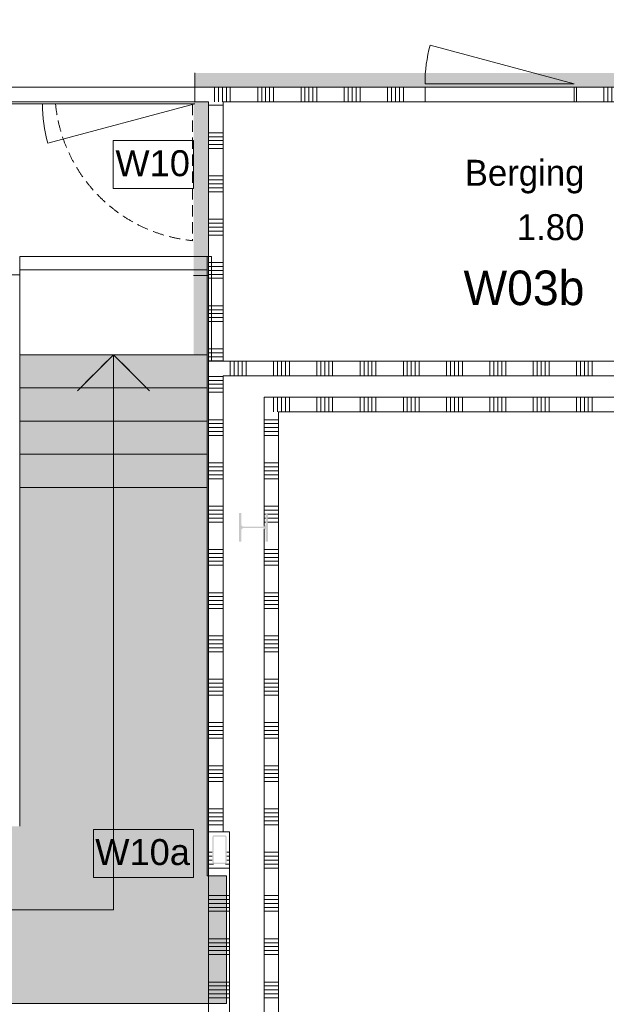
# Model space of a CAD drawing. Header units: millimetres. Extents: x -850 to 154668, y -25041 to 71030.
# Tile 15 of 211: x 28540 to 32607, y 17955 to 24784. Entities that reach past the tile are written whole.
import ezdxf
from ezdxf.enums import TextEntityAlignment as Align

# ---------------------------------------------------------------- set-up
doc = ezdxf.new("R2010")
doc.units = ezdxf.units.MM
doc.header["$MEASUREMENT"] = 0
doc.linetypes.add('B0701', pattern=[234.119993, 155.999994, -78.119999])
doc.linetypes.add('B0702', pattern=[117.37, 78.119999, -39.250001])
for name, color, linetype in [('22 NC Binnenwanden', 7, 'Continuous'), ('Info Wandafwerking aanduiding', 7, 'Continuous'), ('Info Wandafwerking aanduiding Doorsnede-arcering', 7, 'Continuous'), ('New_22 NC Binnenwanden', 7, 'Continuous'), ('New_22 NC Binnenwanden Deuren', 7, 'Continuous'), ('New_22 NC Binnenwanden Doorsnede-arcering', 7, 'Continuous'), ('New_22 NC Binnenwanden Laagscheidingslijnen', 7, 'Continuous'), ('New_23 Vloeren', 7, 'Continuous'), ('New_24 Trappen', 7, 'Continuous'), ('New_24 Trappen Afdek-arcering', 7, 'Continuous'), ('New_Info Wandafwerking aanduiding', 7, 'Continuous'), ('New_Info Wandafwerking aanduiding Doorsnede-arcering', 7, 'Continuous'), ('New_Z Ruimtefuncties', 7, 'Continuous'), ('New_Z Ruimtefuncties Zone omranding', 7, 'Continuous'), ('New_Z Ruimtefuncties Zone tekst', 7, 'Continuous'), ('S-COLS-____-OTLN.RVT S', 7, 'Continuous'), ('S-COLS-____-OTLN.RVT S Doorsnede-arcering', 7, 'Continuous')]:
    doc.layers.add(name, color=color, linetype=linetype)
doc.styles.add('GENERATED_STYLE_1', font='txt')
doc.styles.add('GENERATED_STYLE_2', font='txt')
doc.linetypes.add('Regenwater', pattern='A,0,[1,UO-721 _wandafwerkingen 1e verdieping_2022-06-211.Shx,S=11.404762,R=0,X=0,Y=0.005006],-1499.5,0', length=1499.5)

# ---------------------------------------------------------------- blocks, each defined once
blk = doc.blocks.new('Slab_9_2', base_point=(28539.8, 23049.8))
at = {"layer": 'New_24 Trappen', "color": 9, "linetype": 'Continuous', "lineweight": 0, "flags": 128}
blk.add_lwpolyline([(28539.8, 23049.8), (29839.8, 23049.8), (29839.8, 23140.4), (28539.8, 23140.4)], close=True, dxfattribs=at)
blk = doc.blocks.new('Stair_5_2')
at = {"layer": 'New_24 Trappen Afdek-arcering', "linetype": 'Continuous', "lineweight": 0, "true_color": 0xffffff}
for points in [[(28539.8, 21540), (29839.8, 21540), (29839.8, 22460), (28539.8, 22460)], [(27010, 19329.6), (25710, 19329.6), (25710, 19189.5), (25575, 19189.5), (25574.9, 17960), (29864.8, 17960), (29974.8, 17960), (29974.8, 18845.4), (29839.8, 18845.4), (29839.8, 21316.1), (29839.8, 21540), (28539.8, 21540), (28539.8, 21316.1), (28539.8, 19189.5), (27010, 19189.5), (27010, 19283)]]:
    blk.add_hatch(color=7, dxfattribs=at).paths.add_polyline_path(points)
at = {"layer": 'New_24 Trappen', "color": 7, "linetype": 'Continuous', "lineweight": 0}
for p, q in [((29839.8, 22460), (28539.8, 22460)), ((28539.8, 22460), (28539.8, 21540)), ((29839.8, 22460), (28539.8, 22460)), ((28539.8, 22460), (28539.8, 22230)), ((28939.8, 22210), (29189.8, 22460)), ((29189.8, 22230), (29189.8, 22460)), ((29189.8, 22460), (29439.8, 22210)), ((29839.8, 21540), (29839.8, 22460)), ((29839.8, 22230), (29839.8, 22460)), ((29839.8, 22230), (28539.8, 22230)), ((28539.8, 22230), (28539.8, 22000)), ((28539.8, 22230), (29839.8, 22230)), ((29189.8, 21540), (29189.8, 22230)), ((29839.8, 22000), (29839.8, 22230)), ((29839.8, 22000), (28539.8, 22000)), ((28539.8, 22000), (28539.8, 21770)), ((28539.8, 22000), (29839.8, 22000)), ((29839.8, 21770), (29839.8, 22000)), ((29839.8, 21770), (28539.8, 21770)), ((28539.8, 21770), (28539.8, 21540)), ((28539.8, 21770), (29839.8, 21770)), ((29839.8, 21540), (29839.8, 21770)), ((28539.8, 21540), (28539.8, 21316.1)), ((28539.8, 21540), (29839.8, 21540)), ((29839.8, 21540), (28539.8, 21540)), ((28539.8, 21540), (28539.8, 21316.1)), ((28539.8, 21540), (29839.8, 21540)), ((29189.8, 21316.1), (29189.8, 21540)), ((29839.8, 21316.1), (29839.8, 21540)), ((29839.8, 21316.1), (29839.8, 21540)), ((28539.8, 21316.1), (28539.8, 19189.5)), ((28539.8, 21316.1), (28539.8, 19189.5)), ((29189.8, 18610), (29189.8, 21316.1)), ((29839.8, 18845.4), (29839.8, 21316.1)), ((29839.8, 18845.4), (29839.8, 21316.1)), ((29974.8, 18845.4), (29839.8, 18845.4)), ((29974.8, 18845.4), (29839.8, 18845.4)), ((29974.8, 17960), (29974.8, 18845.4)), ((29974.8, 17960), (29974.8, 18845.4)), ((26359.9, 18610), (29189.8, 18610)), ((25574.9, 17960), (29864.8, 17960)), ((25574.9, 17960), (29864.8, 17960)), ((29864.8, 17960), (29974.8, 17960)), ((29864.8, 17960), (29974.8, 17960))]:
    blk.add_line(p, q, dxfattribs=at)
blk = doc.blocks.new('Stair_7_2')
at = {"layer": 'New_24 Trappen', "color": 7, "linetype": 'B0701', "lineweight": 0}
for p, q in [((29839.8, 22460), (28539.8, 22460)), ((28939.8, 22210), (29189.8, 22460)), ((29189.8, 22230), (29189.8, 22460)), ((29189.8, 22460), (29439.8, 22210)), ((29839.8, 22230), (29839.8, 22460)), ((29839.8, 22230), (28539.8, 22230)), ((28539.8, 22230), (29839.8, 22230)), ((29189.8, 21540), (29189.8, 22230)), ((29839.8, 22000), (29839.8, 22230)), ((29839.8, 22000), (28539.8, 22000)), ((28539.8, 22000), (29839.8, 22000)), ((29839.8, 21770), (29839.8, 22000)), ((29839.8, 21770), (28539.8, 21770)), ((28539.8, 21770), (29839.8, 21770)), ((29839.8, 21540), (29839.8, 21770)), ((29839.8, 21540), (28539.8, 21540)), ((28539.8, 21540), (29839.8, 21540)), ((29189.8, 18610), (29189.8, 21540)), ((29839.8, 18845.4), (29839.8, 21540)), ((29974.8, 18845.4), (29839.8, 18845.4)), ((29974.8, 17960), (29974.8, 18845.4)), ((26359.9, 18610), (29189.8, 18610)), ((25574.9, 17960), (29974.8, 17960))]:
    blk.add_line(p, q, dxfattribs=at)
blk = doc.blocks.new('Slab_10_2', base_point=(25650, 26210))
at = {"layer": 'New_23 Vloeren', "color": 1, "linetype": 'Continuous', "lineweight": 0, "flags": 128}
blk.add_lwpolyline([(25650, 26210), (29980, 26210), (29980, 26485, -0.414214), (30780, 27285), (32755, 27285, -0.414214), (33555, 26485), (33555, 26285), (47275.4, 26285), (47275.4, 24215), (42240, 24215), (42240, 23935), (39850, 23935), (39850, 22415), (29870, 22415), (29870, 23140.4), (28539.9, 23140.4), (28539.9, 23015), (27005.4, 23015), (27005.4, 23139.6), (25650, 23139.6)], format="xyb", close=True, dxfattribs=at)
blk = doc.blocks.new('Slab_12_2', base_point=(28539.8, 22460))
at = {"layer": 'New_24 Trappen', "color": 9, "linetype": 'Continuous', "lineweight": 0, "flags": 128}
blk.add_lwpolyline([(28539.8, 22460), (29839.8, 22460), (29839.8, 23140.4), (28539.8, 23140.4)], close=True, dxfattribs=at)
blk = doc.blocks.new('*X1310')
at = {"layer": 'New_22 NC Binnenwanden Doorsnede-arcering', "color": 254, "linetype": 'Continuous', "lineweight": 0, "true_color": 0xe9ebeb}
for p, q in [((30235, 19009.7), (30314.2, 19009.7)), ((30314.2, 19009.7), (30335, 19009.7)), ((30235, 18982.3), (30314.2, 18982.3)), ((30235, 18954.9), (30314.2, 18954.9)), ((30235, 18927.4), (30314.2, 18927.4)), ((30314.2, 18982.3), (30335, 18982.3)), ((30314.2, 18954.9), (30335, 18954.9)), ((30314.2, 18927.4), (30335, 18927.4)), ((30235, 18900), (30314.2, 18900)), ((30314.2, 18900), (30335, 18900)), ((30235, 18709.7), (30314.2, 18709.7)), ((30235, 18682.3), (30314.2, 18682.3)), ((30235, 18654.9), (30314.2, 18654.9)), ((30314.2, 18709.7), (30335, 18709.7)), ((30314.2, 18682.3), (30335, 18682.3)), ((30314.2, 18654.9), (30335, 18654.9)), ((30235, 18627.4), (30314.2, 18627.4)), ((30235, 18600), (30314.2, 18600)), ((30314.2, 18627.4), (30335, 18627.4)), ((30314.2, 18600), (30335, 18600)), ((30235, 18409.7), (30314.2, 18409.7)), ((30235, 18382.3), (30314.2, 18382.3)), ((30314.2, 18409.7), (30335, 18409.7)), ((30314.2, 18382.3), (30335, 18382.3)), ((30235, 18354.9), (30314.2, 18354.9)), ((30235, 18327.4), (30314.2, 18327.4)), ((30314.2, 18354.9), (30335, 18354.9)), ((30314.2, 18327.4), (30335, 18327.4)), ((30235, 18300), (30314.2, 18300)), ((30314.2, 18300), (30335, 18300)), ((30235, 18109.7), (30314.2, 18109.7)), ((30314.2, 18109.7), (30335, 18109.7)), ((30235, 18082.3), (30314.2, 18082.3)), ((30235, 18054.9), (30314.2, 18054.9)), ((30314.2, 18082.3), (30335, 18082.3)), ((30314.2, 18054.9), (30335, 18054.9)), ((30235, 18027.4), (30314.2, 18027.4)), ((30235, 18000), (30314.2, 18000)), ((30314.2, 18027.4), (30335, 18027.4)), ((30314.2, 18000), (30335, 18000)), ((30235, 17809.7), (30314.2, 17809.7)), ((30235, 17782.3), (30314.2, 17782.3)), ((30314.2, 17809.7), (30335, 17809.7)), ((30314.2, 17782.3), (30335, 17782.3)), ((30235, 17754.9), (30314.2, 17754.9)), ((30235, 17727.4), (30314.2, 17727.4)), ((30235, 17700), (30314.2, 17700)), ((30314.2, 17754.9), (30335, 17754.9)), ((30314.2, 17727.4), (30335, 17727.4)), ((30314.2, 17700), (30335, 17700))]:
    blk.add_line(p, q, dxfattribs=at)
blk = doc.blocks.new('*X1311')
at = {"layer": 'New_22 NC Binnenwanden Doorsnede-arcering', "color": 254, "linetype": 'Continuous', "lineweight": 0, "true_color": 0xe9ebeb}
for p, q in [((29850, 19009.7), (29874.8, 19009.7)), ((29975.5, 19009.7), (29995, 19009.7)), ((29850, 18982.3), (29874.8, 18982.3)), ((29850, 18954.9), (29874.8, 18954.9)), ((29850, 18927.4), (29883.9, 18927.4)), ((29965.7, 18927.4), (29995, 18927.4)), ((29975.5, 18982.3), (29995, 18982.3)), ((29975.5, 18954.9), (29995, 18954.9)), ((29850, 18900), (29957.6, 18900)), ((29957.6, 18900), (29995, 18900)), ((29850, 18709.7), (29957.6, 18709.7)), ((29850, 18682.3), (29957.6, 18682.3)), ((29850, 18654.9), (29957.6, 18654.9)), ((29957.6, 18709.7), (29995, 18709.7)), ((29957.6, 18682.3), (29995, 18682.3)), ((29957.6, 18654.9), (29995, 18654.9)), ((29850, 18627.4), (29957.6, 18627.4)), ((29850, 18600), (29957.6, 18600)), ((29957.6, 18627.4), (29995, 18627.4)), ((29957.6, 18600), (29995, 18600)), ((29850, 18409.7), (29957.6, 18409.7)), ((29850, 18382.3), (29957.6, 18382.3)), ((29957.6, 18409.7), (29995, 18409.7)), ((29957.6, 18382.3), (29995, 18382.3)), ((29850, 18354.9), (29957.6, 18354.9)), ((29850, 18327.4), (29957.6, 18327.4)), ((29957.6, 18354.9), (29995, 18354.9)), ((29957.6, 18327.4), (29995, 18327.4)), ((29850, 18300), (29957.6, 18300)), ((29957.6, 18300), (29995, 18300)), ((29850, 18109.7), (29957.6, 18109.7)), ((29957.6, 18109.7), (29995, 18109.7)), ((29850, 18082.3), (29957.6, 18082.3)), ((29850, 18054.9), (29957.6, 18054.9)), ((29957.6, 18082.3), (29995, 18082.3)), ((29957.6, 18054.9), (29995, 18054.9)), ((29850, 18027.4), (29957.6, 18027.4)), ((29850, 18000), (29957.6, 18000)), ((29957.6, 18027.4), (29995, 18027.4)), ((29957.6, 18000), (29995, 18000)), ((29850, 17809.7), (29874.8, 17809.7)), ((29850, 17782.3), (29874.8, 17782.3)), ((29975.5, 17809.7), (29995, 17809.7)), ((29975.5, 17782.3), (29995, 17782.3)), ((29850, 17754.9), (29874.9, 17754.9)), ((29850, 17727.4), (29957.6, 17727.4)), ((29850, 17700), (29957.6, 17700)), ((29957.6, 17727.4), (29995, 17727.4)), ((29957.6, 17700), (29995, 17700)), ((29974.8, 17754.9), (29995, 17754.9))]:
    blk.add_line(p, q, dxfattribs=at)
blk = doc.blocks.new('Wall_191_2', base_point=(30335, 17539.8))
at = {"layer": 'New_22 NC Binnenwanden', "color": 8, "linetype": 'Continuous', "lineweight": 0, "true_color": 0x778488, "flags": 128}
for points in [[(29995, 19151), (29850, 19151)], [(29850, 19151), (29850, 17539.8)], [(30335, 17539.8), (30335, 19151)], [(29995, 17539.8), (29850, 17539.8)], [(30235, 17539.8), (29995, 17539.8)], [(30335, 17539.8), (30235, 17539.8)]]:
    blk.add_lwpolyline(points, dxfattribs=at)
at = {"layer": 'New_22 NC Binnenwanden Laagscheidingslijnen', "color": 8, "linetype": 'Continuous', "lineweight": 0, "true_color": 0x778488}
for p, q in [((29995, 19151), (29995, 17539.8)), ((30235, 17539.8), (30235, 19151))]:
    blk.add_line(p, q, dxfattribs=at)
at = {"layer": 'New_22 NC Binnenwanden', "color": 8, "lineweight": 0, "true_color": 0x778488}
for name in ['*X1311', '*X1310']:
    blk.add_blockref(name, (0, 0), dxfattribs=at)
blk = doc.blocks.new('*X1457')
at = {"layer": 'New_22 NC Binnenwanden Doorsnede-arcering', "color": 254, "linetype": 'Continuous', "lineweight": 0, "true_color": 0xe9ebeb}
for p, q in [((30235, 22009.7), (30314.2, 22009.7)), ((30314.2, 22009.7), (30335, 22009.7)), ((30235, 21982.3), (30314.2, 21982.3)), ((30235, 21954.9), (30314.2, 21954.9)), ((30235, 21927.4), (30314.2, 21927.4)), ((30314.2, 21982.3), (30335, 21982.3)), ((30314.2, 21954.9), (30335, 21954.9)), ((30314.2, 21927.4), (30335, 21927.4)), ((30235, 21900), (30314.2, 21900)), ((30314.2, 21900), (30335, 21900)), ((30235, 21709.7), (30314.2, 21709.7)), ((30235, 21682.3), (30314.2, 21682.3)), ((30235, 21654.9), (30314.2, 21654.9)), ((30314.2, 21709.7), (30335, 21709.7)), ((30314.2, 21682.3), (30335, 21682.3)), ((30314.2, 21654.9), (30335, 21654.9)), ((30235, 21627.4), (30314.2, 21627.4)), ((30235, 21600), (30314.2, 21600)), ((30314.2, 21627.4), (30335, 21627.4)), ((30314.2, 21600), (30335, 21600)), ((30235, 21409.7), (30314.2, 21409.7)), ((30235, 21382.3), (30314.2, 21382.3)), ((30314.2, 21409.7), (30335, 21409.7)), ((30314.2, 21382.3), (30335, 21382.3)), ((30235, 21354.9), (30245, 21354.9)), ((30235, 21327.4), (30245, 21327.4)), ((30260.5, 21354.9), (30314.2, 21354.9)), ((30260.5, 21327.4), (30314.2, 21327.4)), ((30314.2, 21354.9), (30335, 21354.9)), ((30314.2, 21327.4), (30335, 21327.4)), ((30235, 21300), (30245, 21300)), ((30260.5, 21300), (30314.2, 21300)), ((30314.2, 21300), (30335, 21300)), ((30235, 21109.7), (30314.2, 21109.7)), ((30314.2, 21109.7), (30335, 21109.7)), ((30235, 21082.3), (30314.2, 21082.3)), ((30235, 21054.9), (30314.2, 21054.9)), ((30314.2, 21082.3), (30335, 21082.3)), ((30314.2, 21054.9), (30335, 21054.9)), ((30235, 21027.4), (30314.2, 21027.4)), ((30235, 21000), (30314.2, 21000)), ((30314.2, 21027.4), (30335, 21027.4)), ((30314.2, 21000), (30335, 21000)), ((30235, 20809.7), (30314.2, 20809.7)), ((30235, 20782.3), (30314.2, 20782.3)), ((30314.2, 20809.7), (30335, 20809.7)), ((30314.2, 20782.3), (30335, 20782.3)), ((30235, 20754.9), (30314.2, 20754.9)), ((30235, 20727.4), (30314.2, 20727.4)), ((30235, 20700), (30314.2, 20700)), ((30314.2, 20754.9), (30335, 20754.9)), ((30314.2, 20727.4), (30335, 20727.4)), ((30314.2, 20700), (30335, 20700)), ((30235, 20509.7), (30314.2, 20509.7)), ((30314.2, 20509.7), (30335, 20509.7)), ((30235, 20482.3), (30314.2, 20482.3)), ((30235, 20454.9), (30314.2, 20454.9)), ((30235, 20427.4), (30314.2, 20427.4)), ((30314.2, 20482.3), (30335, 20482.3)), ((30314.2, 20454.9), (30335, 20454.9)), ((30314.2, 20427.4), (30335, 20427.4)), ((30235, 20400), (30314.2, 20400)), ((30314.2, 20400), (30335, 20400)), ((30235, 20209.7), (30314.2, 20209.7)), ((30235, 20182.3), (30314.2, 20182.3)), ((30235, 20154.9), (30314.2, 20154.9)), ((30314.2, 20209.7), (30335, 20209.7)), ((30314.2, 20182.3), (30335, 20182.3)), ((30314.2, 20154.9), (30335, 20154.9)), ((30235, 20127.4), (30314.2, 20127.4)), ((30235, 20100), (30314.2, 20100)), ((30314.2, 20127.4), (30335, 20127.4)), ((30314.2, 20100), (30335, 20100)), ((30235, 19909.7), (30314.2, 19909.7)), ((30235, 19882.3), (30314.2, 19882.3)), ((30314.2, 19909.7), (30335, 19909.7)), ((30314.2, 19882.3), (30335, 19882.3)), ((30235, 19854.9), (30314.2, 19854.9)), ((30235, 19827.4), (30314.2, 19827.4)), ((30314.2, 19854.9), (30335, 19854.9)), ((30314.2, 19827.4), (30335, 19827.4)), ((30235, 19800), (30314.2, 19800)), ((30314.2, 19800), (30335, 19800)), ((30235, 19609.7), (30314.2, 19609.7)), ((30314.2, 19609.7), (30335, 19609.7)), ((30235, 19582.3), (30314.2, 19582.3)), ((30235, 19554.9), (30314.2, 19554.9)), ((30314.2, 19582.3), (30335, 19582.3)), ((30314.2, 19554.9), (30335, 19554.9)), ((30235, 19527.4), (30314.2, 19527.4)), ((30235, 19500), (30314.2, 19500)), ((30314.2, 19527.4), (30335, 19527.4)), ((30314.2, 19500), (30335, 19500)), ((30235, 19309.7), (30314.2, 19309.7)), ((30235, 19282.3), (30314.2, 19282.3)), ((30314.2, 19309.7), (30335, 19309.7)), ((30314.2, 19282.3), (30335, 19282.3)), ((30235, 19254.9), (30314.2, 19254.9)), ((30235, 19227.4), (30314.2, 19227.4)), ((30235, 19200), (30314.2, 19200)), ((30314.2, 19254.9), (30335, 19254.9)), ((30314.2, 19227.4), (30335, 19227.4)), ((30314.2, 19200), (30335, 19200))]:
    blk.add_line(p, q, dxfattribs=at)
blk = doc.blocks.new('*X1458')
at = {"layer": 'New_22 NC Binnenwanden Doorsnede-arcering', "color": 254, "linetype": 'Continuous', "lineweight": 0, "true_color": 0xe9ebeb}
for p, q in [((29850, 22309.7), (29950, 22309.7)), ((29850, 22282.3), (29950, 22282.3)), ((29850, 22254.9), (29950, 22254.9)), ((29850, 22227.4), (29950, 22227.4)), ((29850, 22200), (29950, 22200)), ((29850, 22009.7), (29950, 22009.7)), ((29850, 21982.3), (29950, 21982.3)), ((29850, 21954.9), (29950, 21954.9)), ((29850, 21927.4), (29950, 21927.4)), ((29850, 21900), (29950, 21900)), ((29850, 21709.7), (29950, 21709.7)), ((29850, 21682.3), (29950, 21682.3)), ((29850, 21654.9), (29950, 21654.9)), ((29850, 21627.4), (29950, 21627.4)), ((29850, 21600), (29950, 21600)), ((29850, 21409.7), (29950, 21409.7)), ((29850, 21382.3), (29950, 21382.3)), ((29850, 21354.9), (29950, 21354.9)), ((29850, 21327.4), (29950, 21327.4)), ((29850, 21300), (29950, 21300)), ((29850, 21109.7), (29950, 21109.7)), ((29850, 21082.3), (29950, 21082.3)), ((29850, 21054.9), (29950, 21054.9)), ((29850, 21027.4), (29950, 21027.4)), ((29850, 21000), (29950, 21000)), ((29850, 20809.7), (29950, 20809.7)), ((29850, 20782.3), (29950, 20782.3)), ((29850, 20754.9), (29950, 20754.9)), ((29850, 20727.4), (29950, 20727.4)), ((29850, 20700), (29950, 20700)), ((29850, 20509.7), (29950, 20509.7)), ((29850, 20482.3), (29950, 20482.3)), ((29850, 20454.9), (29950, 20454.9)), ((29850, 20427.4), (29950, 20427.4)), ((29850, 20400), (29950, 20400)), ((29850, 20209.7), (29950, 20209.7)), ((29850, 20182.3), (29950, 20182.3)), ((29850, 20154.9), (29950, 20154.9)), ((29850, 20127.4), (29950, 20127.4)), ((29850, 20100), (29950, 20100)), ((29850, 19909.7), (29950, 19909.7)), ((29850, 19882.3), (29950, 19882.3)), ((29850, 19854.9), (29950, 19854.9)), ((29850, 19827.4), (29950, 19827.4)), ((29850, 19800), (29950, 19800)), ((29850, 19609.7), (29950, 19609.7)), ((29850, 19582.3), (29950, 19582.3)), ((29850, 19554.9), (29950, 19554.9)), ((29850, 19527.4), (29950, 19527.4)), ((29850, 19500), (29950, 19500)), ((29850, 19309.7), (29950, 19309.7)), ((29850, 19282.3), (29950, 19282.3)), ((29850, 19254.9), (29950, 19254.9)), ((29850, 19227.4), (29950, 19227.4)), ((29850, 19200), (29950, 19200))]:
    blk.add_line(p, q, dxfattribs=at)
blk = doc.blocks.new('Wall_227_2', base_point=(30335, 19151))
at = {"layer": 'New_22 NC Binnenwanden', "color": 8, "linetype": 'Continuous', "lineweight": 0, "true_color": 0x778488, "flags": 128}
for points in [[(29850, 22315), (29850, 19151)], [(30335, 19151), (30335, 22065)], [(29950, 19151), (29850, 19151)], [(29995, 19151), (29950, 19151)]]:
    blk.add_lwpolyline(points, dxfattribs=at)
at = {"layer": 'New_22 NC Binnenwanden Laagscheidingslijnen', "color": 8, "linetype": 'Continuous', "lineweight": 0, "true_color": 0x778488}
for p, q in [((29950, 22315), (29950, 22165)), ((29988.6, 22315), (29950, 22315)), ((30235, 22315), (29988.6, 22315)), ((29950, 22165), (29950, 19151)), ((30235, 22165), (30235, 22137.2)), ((30235, 22137.2), (30235, 22065)), ((30235, 21270.6), (30235, 22065)), ((30235, 19151), (30235, 21252.2))]:
    blk.add_line(p, q, dxfattribs=at)
at = {"layer": 'New_22 NC Binnenwanden', "color": 8, "lineweight": 0, "true_color": 0x778488}
for name in ['*X1458', '*X1457']:
    blk.add_blockref(name, (0, 0), dxfattribs=at)
blk = doc.blocks.new('Wall_298_2', base_point=(29845.3, 24215))
at = {"layer": 'Info Wandafwerking aanduiding Doorsnede-arcering', "linetype": 'Continuous', "lineweight": 0}
blk.add_hatch(color=1, dxfattribs=at).paths.add_polyline_path([(29745.3, 24215), (29745.3, 23009.6), (29845.3, 23009.6), (29845.3, 24215)])
blk = doc.blocks.new('Wall_361_2', base_point=(48510, 24315))
at = {"layer": 'Info Wandafwerking aanduiding Doorsnede-arcering', "linetype": 'Continuous', "lineweight": 0}
blk.add_hatch(color=1, dxfattribs=at).paths.add_polyline_path([(48510, 24415), (29755, 24415), (29755, 24315), (48510, 24315)])
at = {"layer": 'Info Wandafwerking aanduiding', "color": 9, "linetype": 'Continuous', "lineweight": 0, "flags": 128}
blk.add_lwpolyline([(29755, 24315), (29755, 24415)], dxfattribs=at)
blk = doc.blocks.new('Column_22_2', base_point=(29925.5, 19027.9))
at = {"layer": 'S-COLS-____-OTLN.RVT S Doorsnede-arcering', "linetype": 'Continuous', "lineweight": 0, "true_color": 0x778488}
h = blk.add_hatch(color=8, dxfattribs=at)
h.paths.add_polyline_path([(29960.5, 18927.9, 0.414214), (29975.5, 18942.9), (29975.5, 19112.9, 0.414214), (29960.5, 19127.9), (29890.5, 19127.9, 0.414214), (29875.5, 19112.9), (29875.5, 18942.9, 0.414214), (29890.5, 18927.9)])
h.paths.add_polyline_path([(29965.5, 19112.9), (29965.5, 18942.9, -0.414214), (29960.5, 18937.9), (29890.5, 18937.9, -0.414214), (29885.5, 18942.9), (29885.5, 19112.9, -0.414214), (29890.5, 19117.9), (29960.5, 19117.9, -0.414214)], flags=0)
blk = doc.blocks.new('Column_25_2', base_point=(30160.5, 21263))
at = {"layer": 'S-COLS-____-OTLN.RVT S Doorsnede-arcering', "linetype": 'Continuous', "lineweight": 0, "true_color": 0x778488}
for points in [[(30075.5, 21363), (30060.5, 21363), (30060.5, 21163), (30075.5, 21163), (30075.5, 21240.5, -0.414214), (30093.5, 21258.5), (30227.5, 21258.5, -0.107601), (30235, 21256.8), (30235, 21269.1, -0.107601), (30227.5, 21267.5), (30093.5, 21267.5, -0.414214), (30075.5, 21285.5)], [(30235, 21256.8, -0.29353), (30245.5, 21240.5), (30245.5, 21163), (30260.5, 21163), (30260.5, 21363), (30245.5, 21363), (30245.5, 21285.5, -0.29353), (30235, 21269.1)]]:
    blk.add_hatch(color=8, dxfattribs=at).paths.add_polyline_path(points)
blk = doc.blocks.new('*X2148')
at = {"layer": 'New_22 NC Binnenwanden Doorsnede-arcering', "color": 254, "linetype": 'Continuous', "lineweight": 0, "true_color": 0xe9ebeb}
for p, q in [((29972.6, 24251.4), (29972.6, 24315)), ((30000, 24251.4), (30000, 24315)), ((30190.3, 24251.4), (30190.3, 24315)), ((30217.7, 24251.4), (30217.7, 24315)), ((30245.1, 24251.4), (30245.1, 24315)), ((30272.6, 24251.4), (30272.6, 24315)), ((30300, 24251.4), (30300, 24315)), ((30490.3, 24251.4), (30490.3, 24315)), ((30517.7, 24251.4), (30517.7, 24315)), ((30545.1, 24251.4), (30545.1, 24315)), ((30572.6, 24251.4), (30572.6, 24315)), ((30600, 24251.4), (30600, 24315)), ((30790.3, 24251.4), (30790.3, 24315)), ((30817.7, 24251.4), (30817.7, 24315)), ((30845.1, 24251.4), (30845.1, 24315)), ((30872.6, 24251.4), (30872.6, 24315)), ((30900, 24251.4), (30900, 24315)), ((31090.3, 24251.4), (31090.3, 24315)), ((31117.7, 24251.4), (31117.7, 24315)), ((31145.1, 24251.4), (31145.1, 24315)), ((31172.6, 24251.4), (31172.6, 24315)), ((31200, 24251.4), (31200, 24315)), ((29972.6, 24215), (29972.6, 24251.4)), ((30000, 24215), (30000, 24251.4)), ((30190.3, 24215), (30190.3, 24251.4)), ((30217.7, 24215), (30217.7, 24251.4)), ((30245.1, 24215), (30245.1, 24251.4)), ((30272.6, 24215), (30272.6, 24251.4)), ((30300, 24215), (30300, 24251.4)), ((30490.3, 24215), (30490.3, 24251.4)), ((30517.7, 24215), (30517.7, 24251.4)), ((30545.1, 24215), (30545.1, 24251.4)), ((30572.6, 24215), (30572.6, 24251.4)), ((30600, 24215), (30600, 24251.4)), ((30790.3, 24215), (30790.3, 24251.4)), ((30817.7, 24215), (30817.7, 24251.4)), ((30845.1, 24215), (30845.1, 24251.4)), ((30872.6, 24215), (30872.6, 24251.4)), ((30900, 24215), (30900, 24251.4)), ((31090.3, 24215), (31090.3, 24251.4)), ((31117.7, 24215), (31117.7, 24251.4)), ((31145.1, 24215), (31145.1, 24251.4)), ((31172.6, 24215), (31172.6, 24251.4)), ((31200, 24215), (31200, 24251.4))]:
    blk.add_line(p, q, dxfattribs=at)
blk = doc.blocks.new('*X2149')
at = {"layer": 'New_22 NC Binnenwanden Doorsnede-arcering', "color": 254, "linetype": 'Continuous', "lineweight": 0, "true_color": 0xe9ebeb}
for p, q in [((32400, 24251.4), (32400, 24315)), ((32590.3, 24251.4), (32590.3, 24315)), ((32617.7, 24251.4), (32617.7, 24315)), ((32645.1, 24251.4), (32645.1, 24315)), ((32672.6, 24251.4), (32672.6, 24315)), ((32700, 24251.4), (32700, 24315)), ((32890.3, 24251.4), (32890.3, 24315)), ((32917.7, 24251.4), (32917.7, 24315)), ((32945.1, 24251.4), (32945.1, 24315)), ((32972.6, 24251.4), (32972.6, 24315)), ((33000, 24251.4), (33000, 24315)), ((33190.3, 24251.4), (33190.3, 24315)), ((33217.7, 24251.4), (33217.7, 24315)), ((33245.1, 24251.4), (33245.1, 24315)), ((33272.6, 24251.4), (33272.6, 24315)), ((33300, 24251.4), (33300, 24315)), ((33490.3, 24251.4), (33490.3, 24315)), ((33517.7, 24251.4), (33517.7, 24315)), ((33545.1, 24251.4), (33545.1, 24315)), ((33572.6, 24251.4), (33572.6, 24315)), ((33600, 24251.4), (33600, 24315)), ((33790.3, 24251.4), (33790.3, 24315)), ((33817.7, 24251.4), (33817.7, 24315)), ((33845.1, 24251.4), (33845.1, 24315)), ((33872.6, 24251.4), (33872.6, 24315)), ((33900, 24251.4), (33900, 24315)), ((34090.3, 24251.4), (34090.3, 24315)), ((34117.7, 24251.4), (34117.7, 24315)), ((34145.1, 24251.4), (34145.1, 24315)), ((34172.6, 24251.4), (34172.6, 24315)), ((34200, 24251.4), (34200, 24315)), ((34390.3, 24251.4), (34390.3, 24315)), ((34417.7, 24251.4), (34417.7, 24315)), ((34445.1, 24251.4), (34445.1, 24315)), ((34472.6, 24251.4), (34472.6, 24315)), ((34500, 24251.4), (34500, 24315)), ((34690.3, 24251.4), (34690.3, 24315)), ((34717.7, 24251.4), (34717.7, 24315)), ((34745.1, 24251.4), (34745.1, 24315)), ((34772.6, 24251.4), (34772.6, 24315)), ((34800, 24251.4), (34800, 24315)), ((34990.3, 24251.4), (34990.3, 24315)), ((35017.7, 24251.4), (35017.7, 24315)), ((35045.1, 24251.4), (35045.1, 24315)), ((35072.6, 24251.4), (35072.6, 24315)), ((35100, 24251.4), (35100, 24315)), ((35290.3, 24251.4), (35290.3, 24315)), ((35317.7, 24251.4), (35317.7, 24315)), ((35345.1, 24251.4), (35345.1, 24315)), ((35372.6, 24251.4), (35372.6, 24315)), ((35400, 24251.4), (35400, 24315)), ((35590.3, 24251.4), (35590.3, 24315)), ((35617.7, 24251.4), (35617.7, 24315)), ((35645.1, 24251.4), (35645.1, 24315)), ((35672.6, 24251.4), (35672.6, 24315)), ((35700, 24251.4), (35700, 24315)), ((35890.3, 24251.4), (35890.3, 24315)), ((35917.7, 24251.4), (35917.7, 24315)), ((35945.1, 24251.4), (35945.1, 24315)), ((35972.6, 24251.4), (35972.6, 24315)), ((36000, 24251.4), (36000, 24315)), ((32400, 24215), (32400, 24251.4)), ((32590.3, 24215), (32590.3, 24251.4)), ((32617.7, 24215), (32617.7, 24251.4)), ((32645.1, 24215), (32645.1, 24251.4)), ((32672.6, 24215), (32672.6, 24251.4)), ((32700, 24215), (32700, 24251.4)), ((32890.3, 24215), (32890.3, 24251.4)), ((32917.7, 24215), (32917.7, 24251.4)), ((32945.1, 24215), (32945.1, 24251.4)), ((32972.6, 24215), (32972.6, 24251.4)), ((33000, 24215), (33000, 24251.4)), ((33190.3, 24215), (33190.3, 24251.4)), ((33217.7, 24215), (33217.7, 24251.4)), ((33245.1, 24215), (33245.1, 24251.4)), ((33272.6, 24215), (33272.6, 24251.4)), ((33300, 24215), (33300, 24251.4)), ((33490.3, 24215), (33490.3, 24251.4)), ((33517.7, 24215), (33517.7, 24251.4)), ((33545.1, 24215), (33545.1, 24251.4)), ((33572.6, 24215), (33572.6, 24251.4)), ((33600, 24215), (33600, 24251.4)), ((33790.3, 24215), (33790.3, 24251.4)), ((33817.7, 24215), (33817.7, 24251.4)), ((33845.1, 24215), (33845.1, 24251.4)), ((33872.6, 24215), (33872.6, 24251.4)), ((33900, 24215), (33900, 24251.4)), ((34090.3, 24215), (34090.3, 24251.4)), ((34117.7, 24215), (34117.7, 24251.4)), ((34145.1, 24215), (34145.1, 24251.4)), ((34172.6, 24215), (34172.6, 24251.4)), ((34200, 24215), (34200, 24251.4)), ((34390.3, 24215), (34390.3, 24251.4)), ((34417.7, 24215), (34417.7, 24251.4)), ((34445.1, 24215), (34445.1, 24251.4)), ((34472.6, 24215), (34472.6, 24251.4)), ((34500, 24215), (34500, 24251.4)), ((34690.3, 24215), (34690.3, 24251.4)), ((34717.7, 24215), (34717.7, 24251.4)), ((34745.1, 24215), (34745.1, 24251.4)), ((34772.6, 24215), (34772.6, 24251.4)), ((34800, 24215), (34800, 24251.4)), ((34990.3, 24215), (34990.3, 24251.4)), ((35017.7, 24215), (35017.7, 24251.4)), ((35045.1, 24215), (35045.1, 24251.4)), ((35072.6, 24215), (35072.6, 24251.4)), ((35100, 24215), (35100, 24251.4)), ((35290.3, 24215), (35290.3, 24251.4)), ((35317.7, 24215), (35317.7, 24251.4)), ((35345.1, 24215), (35345.1, 24251.4)), ((35372.6, 24215), (35372.6, 24251.4)), ((35400, 24215), (35400, 24251.4)), ((35590.3, 24215), (35590.3, 24251.4)), ((35617.7, 24215), (35617.7, 24251.4)), ((35645.1, 24215), (35645.1, 24251.4)), ((35672.6, 24215), (35672.6, 24251.4)), ((35700, 24215), (35700, 24251.4)), ((35890.3, 24215), (35890.3, 24251.4)), ((35917.7, 24215), (35917.7, 24251.4)), ((35945.1, 24215), (35945.1, 24251.4)), ((35972.6, 24215), (35972.6, 24251.4)), ((36000, 24215), (36000, 24251.4))]:
    blk.add_line(p, q, dxfattribs=at)
blk = doc.blocks.new('*X2151')
at = {"layer": 'New_22 NC Binnenwanden Doorsnede-arcering', "color": 254, "linetype": 'Continuous', "lineweight": 0, "true_color": 0xe9ebeb}
for p, q in [((29890.3, 24274.7), (29890.3, 24315)), ((29917.7, 24251.4), (29917.7, 24315)), ((29945.1, 24251.4), (29945.1, 24315)), ((29917.7, 24247.3), (29917.7, 24251.4)), ((29945.1, 24219.9), (29945.1, 24251.4))]:
    blk.add_line(p, q, dxfattribs=at)
blk = doc.blocks.new('D1 22')
at = {"layer": 'New_22 NC Binnenwanden Deuren', "color": 1, "linetype": 'Continuous', "lineweight": 0}
for q in [(-481.8, 267.6), (-517, 0)]:
    blk.add_line((517, 0), q, dxfattribs=at)
at = {"layer": 'New_22 NC Binnenwanden Deuren', "color": 7, "linetype": 'Continuous', "lineweight": 0}
for p, q in [((-517, -25), (-517, -125)), ((-517, -25), (-517, -125)), ((517, -25), (517, -125)), ((517, -25), (517, -125))]:
    blk.add_line(p, q, dxfattribs=at)
at = {"layer": 'New_22 NC Binnenwanden Deuren', "color": 1, "linetype": 'Continuous', "lineweight": 0}
blk.add_arc((517, 0), 1034, 165, 180, dxfattribs=at)
blk = doc.blocks.new('*X2154')
at = {"layer": 'New_22 NC Binnenwanden Doorsnede-arcering', "color": 254, "linetype": 'Continuous', "lineweight": 0, "true_color": 0xe9ebeb}
for p, q in [((29890.3, 24251.4), (29890.3, 24274.7)), ((29890.3, 24215), (29890.3, 24251.4)), ((29917.7, 24215), (29917.7, 24247.3)), ((29945.1, 24215), (29945.1, 24219.9))]:
    blk.add_line(p, q, dxfattribs=at)
blk = doc.blocks.new('Wall_395_2', base_point=(42460, 24315))
at = {"layer": 'New_22 NC Binnenwanden', "color": 8, "linetype": 'Continuous', "lineweight": 0, "true_color": 0x778488}
for p, q in [((31350, 24315), (31350, 24215)), ((32384, 24315), (32384, 24215))]:
    blk.add_line(p, q, dxfattribs=at)
at = {"layer": 'New_22 NC Binnenwanden', "color": 8, "linetype": 'Continuous', "lineweight": 0, "true_color": 0x778488, "flags": 128}
for points in [[(31350, 24315), (29850, 24315)], [(36083.9, 24315), (32384, 24315)], [(29950, 24215), (31350, 24215)], [(32384, 24215), (34160, 24215)]]:
    blk.add_lwpolyline(points, dxfattribs=at)
at = {"layer": 'New_22 NC Binnenwanden', "color": 8, "lineweight": 0, "true_color": 0x778488}
for name in ['*X2151', '*X2148', '*X2149', '*X2154']:
    blk.add_blockref(name, (0, 0), dxfattribs=at)
at = {"layer": 'New_22 NC Binnenwanden Deuren', "color": 1, "linetype": 'Continuous', "lineweight": 0, "zscale": 1000}
blk.add_blockref('D1 22', (31867, 24340), dxfattribs=at)
blk = doc.blocks.new('D1 zl1-b 22_6')
at = {"layer": 'New_22 NC Binnenwanden Deuren', "color": 1, "linetype": 'Continuous', "lineweight": 0}
for p, q in [((990, 0), (-31, 273.6)), ((-990, 0), (-67, 0)), ((990, 0), (-67, 0))]:
    blk.add_line(p, q, dxfattribs=at)
at = {"layer": 'New_22 NC Binnenwanden Deuren', "color": 7, "linetype": 'Continuous', "lineweight": 0}
for p, q in [((-990, -14), (-990, -114)), ((-990, -14), (-990, -114)), ((990, -14), (990, -114)), ((990, -14), (990, -114))]:
    blk.add_line(p, q, dxfattribs=at)
at = {"layer": 'New_22 NC Binnenwanden Deuren', "color": 1, "linetype": 'Continuous', "lineweight": 0}
blk.add_arc((990, 0), 1057, 165, 180, dxfattribs=at)
blk = doc.blocks.new('Wall_399_2', base_point=(29850, 24315))
at = {"layer": 'New_22 NC Binnenwanden', "color": 8, "linetype": 'Continuous', "lineweight": 0, "true_color": 0x778488}
blk.add_line((29755, 24215), (29755, 24315), dxfattribs=at)
at = {"layer": 'New_22 NC Binnenwanden', "color": 8, "linetype": 'Continuous', "lineweight": 0, "true_color": 0x778488, "flags": 128}
for points in [[(29850, 24315), (29755, 24315)], [(29755, 24215), (29850, 24215)]]:
    blk.add_lwpolyline(points, dxfattribs=at)
at = {"layer": 'New_22 NC Binnenwanden Deuren', "color": 1, "linetype": 'Continuous', "lineweight": 0, "xscale": -1, "zscale": 1000, "rotation": 179.9999999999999}
blk.add_blockref('D1 zl1-b 22_6', (28765, 24201), dxfattribs=at)
blk = doc.blocks.new('*X2560')
at = {"layer": 'New_22 NC Binnenwanden Doorsnede-arcering', "color": 254, "linetype": 'Continuous', "lineweight": 0, "true_color": 0xe9ebeb}
for p, q in [((29950, 24190.3), (29850, 24190.3)), ((29950, 24000), (29850, 24000)), ((29950, 23972.6), (29850, 23972.6)), ((29950, 23945.1), (29850, 23945.1)), ((29950, 23917.7), (29850, 23917.7)), ((29950, 23890.3), (29850, 23890.3)), ((29950, 23700), (29850, 23700)), ((29950, 23672.6), (29850, 23672.6)), ((29950, 23645.1), (29850, 23645.1)), ((29950, 23617.7), (29850, 23617.7)), ((29950, 23590.3), (29850, 23590.3)), ((29950, 23400), (29850, 23400)), ((29950, 23372.6), (29850, 23372.6)), ((29950, 23345.1), (29850, 23345.1)), ((29950, 23317.7), (29850, 23317.7)), ((29950, 23290.3), (29850, 23290.3)), ((29950, 23100), (29850, 23100)), ((29950, 23072.6), (29850, 23072.6)), ((29950, 23045.1), (29850, 23045.1)), ((29950, 23017.7), (29850, 23017.7)), ((29950, 22990.3), (29850, 22990.3)), ((29950, 22800), (29850, 22800)), ((29950, 22772.6), (29850, 22772.6)), ((29950, 22745.1), (29850, 22745.1)), ((29950, 22717.7), (29850, 22717.7)), ((29950, 22690.3), (29850, 22690.3)), ((29950, 22500), (29850, 22500)), ((29950, 22472.6), (29850, 22472.6)), ((29950, 22445.1), (29850, 22445.1)), ((29950, 22417.7), (29850, 22417.7))]:
    blk.add_line(p, q, dxfattribs=at)
blk = doc.blocks.new('Wall_505_2', base_point=(29850, 24315))
at = {"layer": 'New_22 NC Binnenwanden', "color": 8, "linetype": 'Continuous', "lineweight": 0, "true_color": 0x778488, "flags": 128}
for points in [[(29850, 24215), (29850, 22415)], [(29950, 22415), (29950, 24215)], [(29850, 22415), (29950, 22415)]]:
    blk.add_lwpolyline(points, dxfattribs=at)
at = {"layer": 'New_22 NC Binnenwanden', "color": 8, "lineweight": 0, "true_color": 0x778488}
blk.add_blockref('*X2560', (0, 0), dxfattribs=at)
blk = doc.blocks.new('*X2697')
at = {"layer": 'New_22 NC Binnenwanden Doorsnede-arcering', "color": 254, "linetype": 'Continuous', "lineweight": 0, "true_color": 0xe9ebeb}
for p, q in [((30300, 22165), (30300, 22111.6)), ((30327.4, 22165), (30327.4, 22111.6)), ((30300, 22111.6), (30300, 22090.3)), ((30327.4, 22111.6), (30327.4, 22070.5))]:
    blk.add_line(p, q, dxfattribs=at)
blk = doc.blocks.new('*X2698')
at = {"layer": 'New_22 NC Binnenwanden Doorsnede-arcering', "color": 254, "linetype": 'Continuous', "lineweight": 0, "true_color": 0xe9ebeb}
for p, q in [((30354.9, 22165), (30354.9, 22111.6)), ((30382.3, 22165), (30382.3, 22111.6)), ((30409.7, 22165), (30409.7, 22111.6)), ((30600, 22165), (30600, 22111.6)), ((30627.4, 22165), (30627.4, 22111.6)), ((30654.9, 22165), (30654.9, 22111.6)), ((30682.3, 22165), (30682.3, 22111.6)), ((30709.7, 22165), (30709.7, 22111.6)), ((30900, 22165), (30900, 22111.6)), ((30927.4, 22165), (30927.4, 22111.6)), ((30954.9, 22165), (30954.9, 22111.6)), ((30982.3, 22165), (30982.3, 22111.6)), ((31009.7, 22165), (31009.7, 22111.6)), ((31200, 22165), (31200, 22111.6)), ((31227.4, 22165), (31227.4, 22111.6)), ((31254.9, 22165), (31254.9, 22111.6)), ((31282.3, 22165), (31282.3, 22111.6)), ((31309.7, 22165), (31309.7, 22111.6)), ((31500, 22165), (31500, 22111.6)), ((31527.4, 22165), (31527.4, 22111.6)), ((31554.9, 22165), (31554.9, 22111.6)), ((31582.3, 22165), (31582.3, 22111.6)), ((31609.7, 22165), (31609.7, 22111.6)), ((31800, 22165), (31800, 22111.6)), ((31827.4, 22165), (31827.4, 22111.6)), ((31854.9, 22165), (31854.9, 22111.6)), ((31882.3, 22165), (31882.3, 22111.6)), ((31909.7, 22165), (31909.7, 22111.6)), ((32100, 22165), (32100, 22111.6)), ((32127.4, 22165), (32127.4, 22111.6)), ((32154.9, 22165), (32154.9, 22111.6)), ((32182.3, 22165), (32182.3, 22111.6)), ((32209.7, 22165), (32209.7, 22111.6)), ((32400, 22165), (32400, 22111.6)), ((32427.4, 22165), (32427.4, 22111.6)), ((32454.9, 22165), (32454.9, 22111.6)), ((32482.3, 22165), (32482.3, 22111.6)), ((32509.7, 22165), (32509.7, 22111.6)), ((30354.9, 22111.6), (30354.9, 22065)), ((30382.3, 22111.6), (30382.3, 22065)), ((30409.7, 22111.6), (30409.7, 22065)), ((30600, 22111.6), (30600, 22065)), ((30627.4, 22111.6), (30627.4, 22065)), ((30654.9, 22111.6), (30654.9, 22065)), ((30682.3, 22111.6), (30682.3, 22065)), ((30709.7, 22111.6), (30709.7, 22065)), ((30900, 22111.6), (30900, 22065)), ((30927.4, 22111.6), (30927.4, 22065)), ((30954.9, 22111.6), (30954.9, 22065)), ((30982.3, 22111.6), (30982.3, 22065)), ((31009.7, 22111.6), (31009.7, 22065)), ((31200, 22111.6), (31200, 22065)), ((31227.4, 22111.6), (31227.4, 22065)), ((31254.9, 22111.6), (31254.9, 22065)), ((31282.3, 22111.6), (31282.3, 22065)), ((31309.7, 22111.6), (31309.7, 22065)), ((31500, 22111.6), (31500, 22065)), ((31527.4, 22111.6), (31527.4, 22065)), ((31554.9, 22111.6), (31554.9, 22065)), ((31582.3, 22111.6), (31582.3, 22065)), ((31609.7, 22111.6), (31609.7, 22065)), ((31800, 22111.6), (31800, 22065)), ((31827.4, 22111.6), (31827.4, 22065)), ((31854.9, 22111.6), (31854.9, 22065)), ((31882.3, 22111.6), (31882.3, 22065)), ((31909.7, 22111.6), (31909.7, 22065)), ((32100, 22111.6), (32100, 22065)), ((32127.4, 22111.6), (32127.4, 22065)), ((32154.9, 22111.6), (32154.9, 22065)), ((32182.3, 22111.6), (32182.3, 22065)), ((32209.7, 22111.6), (32209.7, 22065)), ((32400, 22111.6), (32400, 22065)), ((32427.4, 22111.6), (32427.4, 22065)), ((32454.9, 22111.6), (32454.9, 22065)), ((32482.3, 22111.6), (32482.3, 22065)), ((32509.7, 22111.6), (32509.7, 22065))]:
    blk.add_line(p, q, dxfattribs=at)
blk = doc.blocks.new('*X2701')
at = {"layer": 'New_22 NC Binnenwanden Doorsnede-arcering', "color": 254, "linetype": 'Continuous', "lineweight": 0, "true_color": 0xe9ebeb}
for p, q in [((30000, 22415), (30000, 22315)), ((30027.4, 22415), (30027.4, 22315)), ((30054.9, 22415), (30054.9, 22315)), ((30082.3, 22415), (30082.3, 22315)), ((30109.7, 22415), (30109.7, 22315)), ((30300, 22415), (30300, 22315)), ((30327.4, 22415), (30327.4, 22315)), ((30354.9, 22415), (30354.9, 22315)), ((30382.3, 22415), (30382.3, 22315)), ((30409.7, 22415), (30409.7, 22315)), ((30600, 22415), (30600, 22315)), ((30627.4, 22415), (30627.4, 22315)), ((30654.9, 22415), (30654.9, 22315)), ((30682.3, 22415), (30682.3, 22315)), ((30709.7, 22415), (30709.7, 22315)), ((30900, 22415), (30900, 22315)), ((30927.4, 22415), (30927.4, 22315)), ((30954.9, 22415), (30954.9, 22315)), ((30982.3, 22415), (30982.3, 22315)), ((31009.7, 22415), (31009.7, 22315)), ((31200, 22415), (31200, 22315)), ((31227.4, 22415), (31227.4, 22315)), ((31254.9, 22415), (31254.9, 22315)), ((31282.3, 22415), (31282.3, 22315)), ((31309.7, 22415), (31309.7, 22315)), ((31500, 22415), (31500, 22315)), ((31527.4, 22415), (31527.4, 22315)), ((31554.9, 22415), (31554.9, 22315)), ((31582.3, 22415), (31582.3, 22315)), ((31609.7, 22415), (31609.7, 22315)), ((31800, 22415), (31800, 22315)), ((31827.4, 22415), (31827.4, 22315)), ((31854.9, 22415), (31854.9, 22315)), ((31882.3, 22415), (31882.3, 22315)), ((31909.7, 22415), (31909.7, 22315)), ((32100, 22415), (32100, 22315)), ((32127.4, 22415), (32127.4, 22315)), ((32154.9, 22415), (32154.9, 22315)), ((32182.3, 22415), (32182.3, 22315)), ((32209.7, 22415), (32209.7, 22315)), ((32400, 22415), (32400, 22315)), ((32427.4, 22415), (32427.4, 22315)), ((32454.9, 22415), (32454.9, 22315)), ((32482.3, 22415), (32482.3, 22315)), ((32509.7, 22415), (32509.7, 22315))]:
    blk.add_line(p, q, dxfattribs=at)
blk = doc.blocks.new('*X2703')
at = {"layer": 'New_22 NC Binnenwanden Doorsnede-arcering', "color": 254, "linetype": 'Continuous', "lineweight": 0, "true_color": 0xe9ebeb}
for p, q in [((30300, 22090.3), (30300, 22065)), ((30327.4, 22070.5), (30327.4, 22065))]:
    blk.add_line(p, q, dxfattribs=at)
blk = doc.blocks.new('Wall_537_2', base_point=(30335, 22065))
at = {"layer": 'New_22 NC Binnenwanden', "color": 8, "linetype": 'Continuous', "lineweight": 0, "true_color": 0x778488, "flags": 128}
for points in [[(44275, 22415), (29850, 22415)], [(29850, 22415), (29850, 22315)], [(30335, 22065), (43925, 22065)]]:
    blk.add_lwpolyline(points, dxfattribs=at)
at = {"layer": 'New_22 NC Binnenwanden Laagscheidingslijnen', "color": 8, "linetype": 'Continuous', "lineweight": 0, "true_color": 0x778488}
for p, q in [((29988.6, 22315), (29950, 22315)), ((30235, 22315), (29988.6, 22315)), ((39590.4, 22315), (30235, 22315)), ((30235, 22165), (30235, 22137.2)), ((30235, 22165), (44025, 22165)), ((30235, 22137.2), (30235, 22065))]:
    blk.add_line(p, q, dxfattribs=at)
at = {"layer": 'New_22 NC Binnenwanden', "color": 8, "lineweight": 0, "true_color": 0x778488}
for name in ['*X2701', '*X2697', '*X2698', '*X2703']:
    blk.add_blockref(name, (0, 0), dxfattribs=at)
blk = doc.blocks.new('Berging_1.80_36_2', base_point=(32016.3, 23287.5))
at = {"layer": 'New_Z Ruimtefuncties Zone tekst', "color": 2, "lineweight": 0}
for tag, height, style, p in [('DUMMY_938', 180, 'GENERATED_STYLE_1', (32455.2, 23853.2)), ('ROOM_NAME', 180, 'GENERATED_STYLE_1', (32455.2, 23812.1)), ('ROOM_NUMBER', 180, 'GENERATED_STYLE_1', (32455.2, 23434.9)), ('DUMMY_939', 180, 'GENERATED_STYLE_1', (32455.2, 23476.1)), ('stWallCovering', 240, 'GENERATED_STYLE_2', (32455.2, 23044.1))]:
    blk.add_attdef(tag, text='', height=height, dxfattribs=dict(at, style=style)).set_placement(p, align=Align.TOP_RIGHT)
at = {"layer": 'New_Z Ruimtefuncties Zone tekst', "color": 2, "lineweight": 0, "style": 'GENERATED_STYLE_2'}
blk.add_attdef('DUMMY_940', text='', height=240, dxfattribs=at).set_placement((31577.5, 23098.9), align=Align.TOP_LEFT)
blk = doc.blocks.new('Wall_674_2', base_point=(29845.3, 23009.6))
at = {"layer": 'New_Info Wandafwerking aanduiding Doorsnede-arcering', "linetype": 'Continuous', "lineweight": 0, "true_color": 0xd21034}
blk.add_hatch(color=242, dxfattribs=at).paths.add_polyline_path([(29745.3, 23009.6), (29745.3, 17960), (29845.3, 17960), (29845.3, 23009.6)])
at = {"layer": 'New_Info Wandafwerking aanduiding', "color": 9, "linetype": 'Continuous', "lineweight": 0, "flags": 128}
for points in [[(29745.3, 23009.6), (29845.3, 23009.6)], [(29745.3, 17960), (29845.3, 17960)]]:
    blk.add_lwpolyline(points, dxfattribs=at)

msp = doc.modelspace()

# ---------------------------------------------------------------- linework, layer by layer
at = {"layer": '22 NC Binnenwanden', "color": 7, "linetype": 'B0702', "lineweight": 0}
msp.add_lwpolyline([(29738, 24201), (29738, 23251.3, -0.357908), (28788, 24201)], format="xyb", dxfattribs=at)
at = {"layer": 'Info Wandafwerking aanduiding', "color": 9, "linetype": 'Continuous', "lineweight": 0, "flags": 128}
for points in [[(29188.4, 23945.2), (29745.3, 23945.2), (29745.3, 23612.3), (29188.4, 23612.3)], [(29051.8, 19167.5), (29745.3, 19167.5), (29745.3, 18834.6), (29051.8, 18834.6)]]:
    msp.add_lwpolyline(points, close=True, dxfattribs=at)
at = {"layer": 'New_Z Ruimtefuncties Zone omranding', "color": 41, "linetype": 'Continuous', "lineweight": 0, "true_color": 0xffeeaa, "flags": 128}
msp.add_lwpolyline([(23490.4, 24315), (25700, 24315), (25700, 24314.9), (29850, 24314.9), (44249.4, 24314.9), (44249.4, 26210), (39600.3, 26210), (33555, 26209.9), (33555, 26484.9, 0.414223), (32755, 27285), (30780, 27285, 0.414235), (29980, 26485), (29980, 26210), (23490.4, 26209.9)], format="xyb", close=True, dxfattribs=at)
at = {"layer": 'New_Z Ruimtefuncties Zone omranding', "color": 32, "linetype": 'Continuous', "lineweight": 0, "true_color": 0xba661c, "flags": 128}
msp.add_lwpolyline([(25700, 24215), (25700, 17960), (29850, 17960), (29850, 24215)], close=True, dxfattribs=at)
at = {"layer": 'New_Z Ruimtefuncties Zone omranding', "color": 21, "linetype": 'Continuous', "lineweight": 0, "true_color": 0xffaa55, "flags": 128}
msp.add_lwpolyline([(29950, 24215), (29950, 22415), (34160, 22415), (34160, 24215)], close=True, dxfattribs=at)

# ---------------------------------------------------------------- block references
at = {"layer": 'Info Wandafwerking aanduiding', "color": 1, "lineweight": 0}
for name, p in [('Wall_361_2', (48510, 24315)), ('Wall_298_2', (29845.3, 24215))]:
    msp.add_blockref(name, p, dxfattribs=at)
at = {"layer": 'New_22 NC Binnenwanden', "color": 8, "lineweight": 0, "true_color": 0x778488}
for name, p in [('Wall_395_2', (42460, 24315)), ('Wall_399_2', (29850, 24315)), ('Wall_505_2', (29850, 24315)), ('Wall_537_2', (30335, 22065)), ('Wall_227_2', (30335, 19151)), ('Wall_191_2', (30335, 17539.8))]:
    msp.add_blockref(name, p, dxfattribs=at)
at = {"layer": 'New_23 Vloeren', "color": 1, "linetype": 'Continuous', "lineweight": 0}
msp.add_blockref('Slab_10_2', (25650, 26210), dxfattribs=at)
at = {"layer": 'New_24 Trappen', "color": 7, "linetype": 'Regenwater', "lineweight": 0}
for name in ['Stair_7_2', 'Stair_5_2']:
    msp.add_blockref(name, (0, 0), dxfattribs=at)
at = {"layer": 'New_24 Trappen', "color": 9, "linetype": 'Continuous', "lineweight": 0}
for name, p in [('Slab_9_2', (28539.8, 23049.8)), ('Slab_12_2', (28539.8, 22460))]:
    msp.add_blockref(name, p, dxfattribs=at)
at = {"layer": 'New_Info Wandafwerking aanduiding', "color": 1, "lineweight": 0}
msp.add_blockref('Wall_674_2', (29845.3, 23009.6), dxfattribs=at)
at = {"layer": 'New_Z Ruimtefuncties', "color": 2, "linetype": 'Continuous', "lineweight": 0}
msp.add_blockref('Berging_1.80_36_2', (32016.3, 23287.5), dxfattribs=at).add_auto_attribs({'ROOM_NAME': 'Berging', 'ROOM_NUMBER': '1.80', 'stWallCovering': 'W03b'})
at = {"layer": 'S-COLS-____-OTLN.RVT S', "color": 3, "lineweight": 0}
for name, p in [('Column_25_2', (30160.5, 21263)), ('Column_22_2', (29925.5, 19027.9))]:
    msp.add_blockref(name, p, dxfattribs=at)

# ---------------------------------------------------------------- texts
at = {"layer": 'Info Wandafwerking aanduiding', "color": 2, "linetype": 'Continuous', "lineweight": 0, "char_height": 180, "attachment_point": 9, "style": 'GENERATED_STYLE_1'}
for s, insert in [('\\A1;{\\pqr;\\fArial|b0|i0|c0|p38;W10}', (29720.3, 23696)), ('\\A1;{\\pqr;\\fArial|b0|i0|c0|p38;W10a}', (29720.3, 18918.4))]:
    msp.add_mtext(s, dxfattribs=dict(at, insert=insert))

doc.saveas('drawing.dxf')
